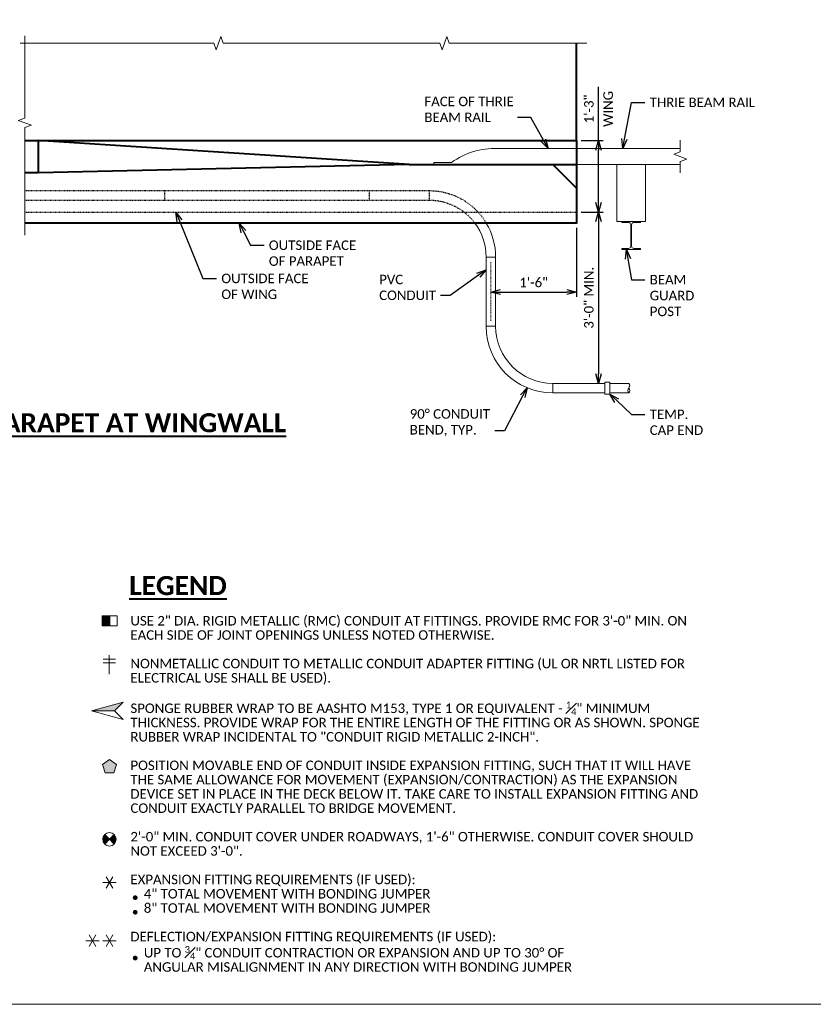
# Model space of a CAD drawing. Extents: x -1659 to 205, y -2368 to -1849.
# Tile 16 of 20: x -389 to -264, y -2368 to -2212. Entities that reach past the tile are written whole.
import ezdxf
from ezdxf import colors
from ezdxf.entities.mleader import LeaderData, LeaderLine
from ezdxf.math import Vec2, Vec3

# ---------------------------------------------------------------- set-up
doc = ezdxf.new("R2010")
doc.units = 0
doc.header["$MEASUREMENT"] = 0
doc.linetypes.add('Wisdot2', pattern=[0.125, 0.0625, -0.0625])
doc.linetypes.add('Wisdot4', pattern=[0.28125, 0.125, -0.0625, 0.03125, -0.0625])
for name, color, linetype, lineweight in [('B_ANNO_BREAK', 7, 'Continuous', 18), ('B_ANNO_DIM', 7, 'Continuous', 18), ('B_ANNO_SYMB', 7, 'Continuous', 18), ('B_ANNO_TEXT', 7, 'Continuous', 18), ('B_ANNO_TEXT_TITLE', 7, 'Continuous', 40), ('B_CNTR', 1, 'Wisdot4', 18), ('B_CONC_PPT', 12, 'Continuous', 40), ('B_CONC_WALL', 1, 'Continuous', 40), ('B_DETAIL', 7, 'Continuous', 18), ('B_DETAIL_HIDDEN', 7, 'Wisdot2', 25), ('B_STEEL', 92, 'Continuous', 18)]:
    doc.layers.add(name, color=color, linetype=linetype, lineweight=lineweight)
doc.layers.add('B_ANNO_NOPLOT', color=47, linetype='Continuous', lineweight=18, plot=False)
doc.styles.add('Annotative', font='calibri.ttf', dxfattribs={"height": 0.0625})
doc.styles.get("Standard").update_dxf_attribs({"font": 'calibri.ttf'})
doc.styles.add('Title', font='calibrib.ttf', dxfattribs={"height": 0.125})
doc.dimstyles.new('Annotative', dxfattribs={"dimscale": 0, "dimtxt": 0.0625, "dimasz": 0.0625, "dimexe": 0.03125, "dimexo": 0.03125, "dimgap": 0.03125, "dimtad": 1, "dimdec": 3, "dimzin": 3, "dimdsep": 46, "dimlunit": 4, "dimtxsty": 'Standard', "dimblk": 'OPEN30', "dimcen": 0.03125, "dimaunit": 1, "dimadec": 0, "dimazin": 3, "dimtfac": 0.75, "dimtdec": 3, "dimtofl": 0, "dimtmove": 0, "dimatfit": 3, "dimldrblk": 'OPEN30', "dimfxl": 1, "dimtfill": 1, "dimfrac": 1, "dimtolj": 1, "dimtzin": 0, "dimarcsym": 0})

# ---------------------------------------------------------------- blocks, each defined once
blk = doc.blocks.new('SYM13')
at = {"layer": 'B_ANNO_SYMB'}
blk.add_hatch(color=256, dxfattribs=at).paths.add_polyline_path([(-3.059658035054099, 0.4702499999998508), (-4.172170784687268, -0.3380378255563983), (-3.747228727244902, -1.64587500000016), (-2.372087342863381, -1.64587500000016), (-1.947145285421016, -0.3380378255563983)])
at = {"layer": 'B_ANNO_SYMB', "flags": 128}
blk.add_lwpolyline([(-3.059658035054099, 0.4702499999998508), (-4.172170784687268, -0.3380378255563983), (-3.747228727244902, -1.64587500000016), (-2.372087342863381, -1.64587500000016), (-1.947145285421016, -0.3380378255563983), (-3.059658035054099, 0.4702499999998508)], dxfattribs=at)
blk = doc.blocks.new('SYM04')
at = {"layer": 'B_ANNO_SYMB'}
h = blk.add_hatch(color=256, dxfattribs=at)
edge = h.paths.add_edge_path()
edge.add_line((-2.24663418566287, -2.080375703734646), (-1.498471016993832, -2.828538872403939))
edge.add_line((-1.498471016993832, -2.828538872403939), (-2.246634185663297, -3.576702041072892))
edge.add_arc((-1.49847101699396, -2.828538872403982), 1.058062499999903, 134.9999999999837, 224.9999999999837, ccw=False)
h = blk.add_hatch(color=256, dxfattribs=at)
edge = h.paths.add_edge_path()
edge.add_line((-0.7503078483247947, -3.576702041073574), (-1.498471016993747, -2.82853887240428))
edge.add_line((-1.498471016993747, -2.82853887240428), (-0.7503078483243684, -2.080375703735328))
edge.add_arc((-1.498471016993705, -2.828538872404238), 1.058062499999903, -45.000000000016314, 44.999999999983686, ccw=False)
at = {"layer": 'B_ANNO_SYMB', "flags": 128}
for points in [[(-2.24663418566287, -2.080375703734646), (-1.498471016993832, -2.828538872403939), (-2.246634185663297, -3.576702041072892), (-2.246634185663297, -3.576702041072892, -0.414213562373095), (-2.24663418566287, -2.080375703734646)], [(-0.7503078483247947, -3.576702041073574), (-1.498471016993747, -2.82853887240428), (-0.7503078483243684, -2.080375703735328), (-0.7503078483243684, -2.080375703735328, -0.414213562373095), (-0.7503078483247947, -3.576702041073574)]]:
    blk.add_lwpolyline(points, format="xyb", dxfattribs=at)
at = {"layer": 'B_ANNO_SYMB'}
blk.add_circle((-1.498471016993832, -2.828538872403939), 1.0580625, dxfattribs=at)
blk = doc.blocks.new('SYM11')
at = {"layer": 'B_ANNO_SYMB'}
blk.add_hatch(color=256, dxfattribs=at).paths.add_polyline_path([(2.870135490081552, -2.08673437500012), (4.06045580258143, -2.08673437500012), (4.06045580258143, -0.4996406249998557), (2.870135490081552, -0.4996406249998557)])
at = {"layer": 'B_ANNO_SYMB', "flags": 128}
for points in [[(5.250776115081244, -0.4996406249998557), (2.870135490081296, -0.4996406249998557), (2.870135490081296, -2.08673437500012), (5.250776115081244, -2.08673437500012), (5.250776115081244, -0.4996406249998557)], [(2.870135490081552, -2.08673437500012), (4.06045580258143, -2.08673437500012), (4.06045580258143, -0.4996406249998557), (2.870135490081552, -0.4996406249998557), (2.870135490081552, -2.08673437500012)]]:
    blk.add_lwpolyline(points, dxfattribs=at)
blk = doc.blocks.new('arrow half solid')
at = {"layer": 'B_ANNO_SYMB'}
h = blk.add_hatch(color=256, dxfattribs=at)
h.dxf.hatch_style = 1
h.paths.add_polyline_path([(1.672456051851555, 1.339773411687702), (-3.338095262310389, -0.002799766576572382), (0.3298828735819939, -0.002799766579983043)])
for p, q in [((-3.338095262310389, -0.002799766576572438), (1.672456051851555, 1.339773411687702)), ((0.329882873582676, -0.002799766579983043), (1.672456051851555, 1.339773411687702)), ((-3.338095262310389, -0.002799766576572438), (0.3298828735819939, -0.002799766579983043)), ((-3.338095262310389, -0.002799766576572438), (1.672456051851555, -1.345372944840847)), ((0.329882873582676, -0.002799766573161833), (1.672456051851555, -1.345372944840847))]:
    blk.add_line(p, q, dxfattribs=at)
at = {"layer": 'B_ANNO_SYMB', "flags": 128}
blk.add_lwpolyline([(1.672456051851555, 1.339773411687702), (-3.338095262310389, -0.002799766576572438), (0.3298828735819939, -0.002799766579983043), (1.672456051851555, 1.339773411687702)], dxfattribs=at)
blk = doc.blocks.new('SYM0813')
at = {"layer": 'B_ANNO_SYMB'}
for p, q in [((-4.117720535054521, -0.9405000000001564), (-2.001595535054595, -0.9405000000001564)), ((-3.588689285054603, -1.856809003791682), (-2.530626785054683, -0.02419099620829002)), ((-2.530626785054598, -1.856809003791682), (-3.588689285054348, -0.02419099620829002))]:
    blk.add_line(p, q, dxfattribs=at)
blk = doc.blocks.new('cross')
at = {"layer": 'B_ANNO_SYMB'}
for p, q in [((-0.9884564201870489, 0.8900265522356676), (0.9881442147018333, 0.8900265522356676)), ((-0.9884564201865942, 0.2966550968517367), (0.9881442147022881, 0.2966550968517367)), ((-0.0001561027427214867, 1.483398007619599), (-0.0001561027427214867, -1.483459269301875))]:
    blk.add_line(p, q, dxfattribs=at)
blk = doc.blocks.new('guardrail post')
at = {"layer": 'B_STEEL'}
for p, q in [((-1.969866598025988, 2.949563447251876), (1.970133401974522, 2.949563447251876)), ((-1.969866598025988, 2.949563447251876), (-1.969866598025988, 2.73456344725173)), ((-1.969866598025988, 2.73456344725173), (-0.5848665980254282, 2.73456344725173)), ((-0.08486659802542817, -2.23543655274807), (-0.08486659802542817, 2.23456344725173)), ((0.0851334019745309, -2.23543655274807), (0.0851334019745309, 2.23456344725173)), ((0.5851334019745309, 2.73456344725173), (1.970133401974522, 2.73456344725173)), ((1.970133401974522, 2.949563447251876), (1.970133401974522, 2.73456344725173)), ((-1.969866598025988, -2.73543655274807), (-0.5848665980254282, -2.73543655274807)), ((-1.969866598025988, -2.950436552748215), (-1.969866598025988, -2.73543655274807)), ((-1.969866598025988, -2.950436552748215), (1.970133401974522, -2.950436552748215)), ((0.5851334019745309, -2.73543655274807), (1.970133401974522, -2.73543655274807)), ((1.970133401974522, -2.950436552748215), (1.970133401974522, -2.73543655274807))]:
    blk.add_line(p, q, dxfattribs=at)
for centre, start, end in [((-0.5848665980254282, 2.23456344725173), 0, 90), ((0.5851334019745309, 2.23456344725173), 90, 180), ((-0.5848665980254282, -2.23543655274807), 270, 0), ((0.5851334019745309, -2.23543655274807), 180, 270)]:
    blk.add_arc(centre, 0.5, start, end, dxfattribs=at)
blk = doc.blocks.new('_Open30')
at = {"color": 0, "linetype": 'ByBlock', "lineweight": -2}
for p, q in [((-1, 0.26794919), (0, 0)), ((0, 0), (-1, -0.26794919)), ((0, 0), (-1, 0))]:
    blk.add_line(p, q, dxfattribs=at)
blk = doc.blocks.new('*D86')
at = {"layer": 'B_ANNO_DIM', "color": 0, "lineweight": -2, "transparency": 16777216}
for p, q in [((-300.7373368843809, -2242.805282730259), (-297.2562047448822, -2242.805282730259)), ((-298.0062047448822, -2244.305282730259), (-298.0062047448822, -2268.315606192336))]:
    blk.add_line(p, q, dxfattribs=at)
at = {"layer": 'Defpoints', "color": 0, "transparency": 16777216}
for p in [(-301.4873368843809, -2242.805282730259), (-298.0062047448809, -2269.815606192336), (-298.0062047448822, -2269.815606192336)]:
    blk.add_point(p, dxfattribs=at)
at = {"layer": 'B_ANNO_DIM', "color": 0, "lineweight": -2, "transparency": 16777216, "xscale": 1.5, "yscale": 1.5, "zscale": 1.5}
for p, rotation in [((-298.0062047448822, -2242.805282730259), 90), ((-298.0062047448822, -2269.815606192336), 270)]:
    blk.add_blockref('_Open30', p, dxfattribs=dict(at, rotation=rotation))
at = {"layer": 'B_ANNO_DIM', "color": 0, "transparency": 16777216, "insert": (-299.5246662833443, -2256.310444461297), "char_height": 1.5, "attachment_point": 5, "rotation": 90, "bg_fill": 3, "box_fill_scale": 1.25, "bg_fill_color": 256, "bg_fill_true_color": 13158600, "bg_fill_transparency": 0}
blk.add_mtext('\\A1;3\'-0" MIN.', dxfattribs=at)
blk = doc.blocks.new('*D108')
at = {"layer": 'B_ANNO_DIM', "color": 0, "lineweight": -2, "transparency": 16777216}
for p, q in [((182.5751001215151, 136.2342784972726), (182.5751001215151, 144.7069708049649)), ((179.8439679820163, 136.2342784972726), (183.3251001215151, 136.2342784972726)), ((182.5751001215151, 126.4443223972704), (182.5751001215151, 134.7342784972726))]:
    blk.add_line(p, q, dxfattribs=at)
at = {"layer": 'Defpoints', "color": 0, "transparency": 16777216}
for p in [(179.0939679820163, 136.2342784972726), (182.5751001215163, 124.9443223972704), (182.5751001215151, 124.9443223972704)]:
    blk.add_point(p, dxfattribs=at)
at = {"layer": 'B_ANNO_DIM', "color": 0, "lineweight": -2, "transparency": 16777216, "xscale": 1.5, "yscale": 1.5, "zscale": 1.5}
for p, rotation in [((182.5751001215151, 136.2342784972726), 90), ((182.5751001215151, 124.9443223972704), 270)]:
    blk.add_blockref('_Open30', p, dxfattribs=dict(at, rotation=rotation))
at = {"layer": 'B_ANNO_DIM', "color": 0, "transparency": 16777216, "char_height": 1.5, "attachment_point": 5, "rotation": 90, "bg_fill": 3, "box_fill_scale": 1.25, "bg_fill_color": 256, "bg_fill_true_color": 13158600, "bg_fill_transparency": 0}
for s, insert in [('\\A1;1\'-3"', (181.0566385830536, 141.2206246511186)), ('\\A1;WING', (184.0924078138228, 141.2206246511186))]:
    blk.add_mtext(s, dxfattribs=dict(at, insert=insert))
blk = doc.blocks.new('*D454')
at = {"layer": 'B_ANNO_DIM', "color": 0, "lineweight": -2, "transparency": 16777216}
for p, q in [((179.0939679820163, 122.4481372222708), (179.0939679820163, 111.5825264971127)), ((167.0939679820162, 112.3325264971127), (177.5939679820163, 112.3325264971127))]:
    blk.add_line(p, q, dxfattribs=at)
at = {"layer": 'Defpoints', "color": 0, "transparency": 16777216}
for p in [(179.0939679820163, 123.1981372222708), (165.5939679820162, 112.3325264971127), (179.0939679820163, 112.3325264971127)]:
    blk.add_point(p, dxfattribs=at)
at = {"layer": 'B_ANNO_DIM', "color": 0, "lineweight": -2, "transparency": 16777216, "xscale": 1.5, "yscale": 1.5, "zscale": 1.5, "rotation": 180}
blk.add_blockref('_Open30', (165.5939679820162, 112.3325264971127), dxfattribs=at)
at = {"layer": 'B_ANNO_DIM', "color": 0, "lineweight": -2, "transparency": 16777216, "xscale": 1.5, "yscale": 1.5, "zscale": 1.5}
blk.add_blockref('_Open30', (179.0939679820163, 112.3325264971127), dxfattribs=at)
at = {"layer": 'B_ANNO_DIM', "color": 0, "transparency": 16777216, "insert": (172.3439679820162, 113.8504111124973), "char_height": 1.5, "attachment_point": 5, "bg_fill": 3, "box_fill_scale": 1.25, "bg_fill_color": 256, "bg_fill_true_color": 13158600, "bg_fill_transparency": 0}
blk.add_mtext('\\A1;1\'-6"', dxfattribs=at)
blk = doc.blocks.new('INS_SS32ELEC_BASE-2')
at = {"layer": 'B_ANNO_BREAK', "flags": 128}
for points in [[(92.08403556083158, 121.3372546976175), (92.08403556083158, 138.2878189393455), (93.11498393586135, 138.6630534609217), (91.05308718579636, 139.4135225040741), (92.08403556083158, 139.7887570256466), (92.08403556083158, 152.776573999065)], [(91.36346366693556, 151.5928184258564), (121.8868836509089, 151.5928184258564), (122.2621181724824, 150.561870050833), (123.0125872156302, 152.6237668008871), (123.3878217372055, 151.5928184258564), (157.5263533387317, 151.5928184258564), (157.9015878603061, 150.561870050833), (158.6520569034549, 152.6237668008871), (159.0272914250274, 151.5928184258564), (180.7284854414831, 151.5928184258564)], [(195.4676548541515, 131.1538281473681), (195.4676548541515, 132.9452547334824), (196.4986032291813, 133.3204892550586), (194.4367064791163, 134.0709582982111), (195.4676548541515, 134.4461928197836), (195.4676548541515, 136.3018620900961)]]:
    blk.add_lwpolyline(points, dxfattribs=at)
at = {"layer": 'B_ANNO_DIM', "const_width": 0.375, "flags": 128}
for points in [[(109.2996264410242, 16.81657066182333, 1), (109.6746264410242, 16.81657066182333, 1)], [(109.2996264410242, 14.52482662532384, 1), (109.6746264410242, 14.52482662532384, 1)], [(109.2996264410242, 7.295927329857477, 1), (109.6746264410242, 7.295927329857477, 1)]]:
    blk.add_lwpolyline(points, format="xyb", close=True, dxfattribs=at)
at = {"layer": 'B_ANNO_NOPLOT', "flags": 128}
blk.add_lwpolyline([(0, 0), (-1.005828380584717e-07, 252.0000000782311), (323.9276625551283, 252.0000001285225), (323.9276625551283, 238.8551612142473), (377.9999998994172, 238.8551612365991), (377.9999999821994, 40.49960530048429), (316.5707527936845, 40.49960528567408), (316.5707528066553, 1.229345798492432e-07)], close=True, dxfattribs=at)
at = {"layer": 'B_CONC_PPT'}
for p, q in [((152.6804079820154, 132.4793872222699), (94.18040798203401, 136.2342784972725)), ((94.18040798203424, 136.2342784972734), (94.18040798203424, 131.1668872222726)), ((152.6804079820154, 132.4793872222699), (94.18040798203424, 131.1668872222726)), ((152.6804079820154, 132.4793872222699), (179.0939679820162, 132.4793872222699)), ((175.3439679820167, 132.4793872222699), (179.0939679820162, 128.7293872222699)), ((94.18040798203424, 131.1668872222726), (92.08403556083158, 131.1668872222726))]:
    blk.add_line(p, q, dxfattribs=at)
at = {"layer": 'B_CONC_PPT', "flags": 128}
blk.add_lwpolyline([(92.08403556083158, 136.2342784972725), (179.0939679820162, 136.2342784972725), (179.0939679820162, 123.1981372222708), (92.08403556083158, 123.1981372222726)], dxfattribs=at)
at = {"layer": 'B_CONC_WALL'}
blk.add_line((179.0939679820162, 136.2342784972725), (179.0939679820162, 151.5928184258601), dxfattribs=at)
at = {"layer": 'B_DETAIL'}
for p, q in [((179.0939679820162, 132.4793872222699), (195.4676548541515, 132.4793872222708)), ((187.3426939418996, 97.93399893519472), (184.3439634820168, 97.93399893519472)), ((187.3451224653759, 96.43400793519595), (184.3439634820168, 96.43400793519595))]:
    blk.add_line(p, q, dxfattribs=at)
at = {"layer": 'B_DETAIL', "flags": 128}
blk.add_lwpolyline([(156.5939679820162, 132.4793872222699), (156.5939679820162, 132.7944277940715), (159.4066936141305, 132.7944277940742, -0.1637708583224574), (166.6218621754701, 134.991213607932), (195.4676548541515, 134.9901264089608)], format="xyb", dxfattribs=at)
blk.add_lwpolyline([(185.4689679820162, 132.4793872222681), (185.4689679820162, 123.4793872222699), (189.9689679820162, 123.4793872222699), (189.9689679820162, 132.4793872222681), (185.4689679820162, 132.4793872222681)], dxfattribs=at)
at = {"layer": 'B_DETAIL'}
blk.add_open_spline([(187.3426939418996, 97.93399893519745), (187.3946741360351, 97.80875471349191), (187.5010125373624, 97.68318982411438), (187.4907136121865, 97.55794896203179), (187.4805094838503, 97.43386088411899), (187.3929198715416, 97.30918099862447), (187.3426939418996, 97.18589952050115), (187.2916252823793, 97.06054952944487), (187.1924738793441, 96.9351995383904), (187.1866732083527, 96.80984954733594), (187.1808725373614, 96.68449955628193), (187.2918635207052, 96.43333453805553), (187.3426939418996, 96.43379957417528), (187.3931499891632, 96.43426118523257), (187.4860888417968, 96.68449955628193), (187.4907136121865, 96.80984954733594), (187.4953383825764, 96.9351995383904), (187.39468502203, 97.06054952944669), (187.3426939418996, 97.18589952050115)], degree=3, knots=[0, 0, 0, 0, 0.1665102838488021, 0.1665102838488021, 0.1665102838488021, 0.3314879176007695, 0.3314879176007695, 0.3314879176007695, 0.4992336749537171, 0.4992336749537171, 0.4992336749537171, 0.6669794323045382, 0.6669794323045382, 0.6669794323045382, 0.8334897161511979, 0.8334897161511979, 0.8334897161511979, 1, 1, 1, 1], dxfattribs=at)
at = {"layer": 'B_DETAIL_HIDDEN'}
blk.add_line((92.08403556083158, 124.9443223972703), (179.0939679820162, 124.9443223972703), dxfattribs=at)
for name, p in [('SYM11', (101.4067019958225, 61.76435138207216)), ('cross', (105.4079092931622, 53.55872911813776)), ('arrow half solid', (105.913368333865, 46.28979979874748)), ('SYM13', (108.4831043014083, 38.15832687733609)), ('SYM04', (106.9219172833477, 28.8547737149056)), ('SYM0813', (108.4831043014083, 20.15208700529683)), ('SYM0813', (105.8044811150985, 10.96680352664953)), ('SYM0813', (108.4831043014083, 10.96680352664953))]:
    blk.add_blockref(name, p)
at = {"layer": 'B_DETAIL', "xscale": 0.75, "yscale": 0.75, "zscale": 0.75}
blk.add_blockref('guardrail post', (187.7188679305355, 121.2672146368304), dxfattribs=at)
at = {"layer": 'B_ANNO_TEXT', "insert": (108.7363578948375, 61.2463696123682), "char_height": 1.5, "width": 90.88843584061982, "attachment_point": 1, "line_spacing_factor": 0.9, "style": 'Annotative'}
blk.add_mtext('\\A1;USE 2" DIA. RIGID METALLIC (RMC) CONDUIT AT FITTINGS. PROVIDE RMC FOR 3\'-0" MIN. ON EACH SIDE OF JOINT OPENINGS UNLESS NOTED OTHERWISE.\\P\\PNONMETALLIC CONDUIT TO METALLIC CONDUIT ADAPTER FITTING (UL OR NRTL LISTED FOR ELECTRICAL USE SHALL BE USED).\\P\\PSPONGE RUBBER WRAP TO BE AASHTO M153, TYPE 1 OR EQUIVALENT - {\\H0.7x;\\S1#4;}" MINIMUM THICKNESS. PROVIDE WRAP FOR THE ENTIRE LENGTH OF THE FITTING OR AS SHOWN. SPONGE RUBBER WRAP INCIDENTAL TO "CONDUIT RIGID METALLIC 2-INCH".\\P\\PPOSITION MOVABLE END OF CONDUIT INSIDE EXPANSION FITTING, SUCH THAT IT WILL HAVE THE SAME ALLOWANCE FOR MOVEMENT (EXPANSION/CONTRACTION) AS THE EXPANSION DEVICE SET IN PLACE IN THE DECK BELOW IT. TAKE CARE TO INSTALL EXPANSION FITTING AND CONDUIT EXACTLY PARALLEL TO BRIDGE MOVEMENT.\\P\\P2\'-0" MIN. CONDUIT COVER UNDER ROADWAYS, 1\'-6" OTHERWISE. CONDUIT COVER SHOULD NOT EXCEED 3\'-0".\\P\\PEXPANSION FITTING REQUIREMENTS (IF USED):\\P    4" TOTAL MOVEMENT WITH BONDING JUMPER\\P    8" TOTAL MOVEMENT WITH BONDING JUMPER\\P\\PDEFLECTION/EXPANSION FITTING REQUIREMENTS (IF USED):\\P    UP TO {\\H0.7x;\\S3#4;}" CONDUIT CONTRACTION OR EXPANSION AND UP TO 30° OF\\P    ANGULAR MISALIGNMENT IN ANY DIRECTION WITH BONDING JUMPER', dxfattribs=at)
at = {"layer": 'B_ANNO_TEXT_TITLE', "char_height": 3, "attachment_point": 1, "style": 'Title'}
for s, insert, width in [('\\A1;\\pxqc;{\\LPLAN OF PARAPET AT WINGWALL}', (51.09997706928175, 93.23080738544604), 99.6337617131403), ('{\\LLEGEND}', (108.5521360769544, 67.54141774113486), 20.80906174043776)]:
    blk.add_mtext(s, dxfattribs=dict(at, insert=insert, width=width))
at = {"layer": 'B_ANNO_DIM'}
ml = blk.add_multileader_mtext('Standard', dxfattribs=at)
ml.set_content('FACE OF THRIE\\PBEAM RAIL', color=256)
ml.set_leader_properties()
ml.set_arrow_properties(name='OPEN30')
ml.build(insert=Vec2(0, 0))
ml.multileader.update_dxf_attribs({"text_right_attachment_type": 3, "dogleg_length": 0.0625, "arrow_head_size": 1.5, "scale": 24})
ctx = ml.context
ctx.base_point, ctx.scale, ctx.char_height, ctx.arrow_head_size, ctx.landing_gap_size, ctx.plane_origin = Vec3(154.3573056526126, 142.4023938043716), 24, 1.5, 1.5, 0.75, Vec3(175.9918370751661, 134.9908604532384)
ctx.right_attachment = 3
notes = []
notes.append((ctx, [(0, (1, 1, 0), (171.2761518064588, 139.8873938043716), (-1, 0), 1.5, [(0, [(174.611589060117, 134.9908604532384), (171.8730662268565, 139.8873938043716), (171.5964650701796, 139.8873938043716)], 0, [])])]))
ctx.mtext.insert, ctx.mtext.flow_direction = Vec3(155.1073056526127, 143.1558553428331), 5
ml = blk.add_multileader_mtext('Standard', dxfattribs=at)
ml.set_content('THRIE BEAM RAIL', color=256)
ml.set_leader_properties()
ml.set_arrow_properties(name='OPEN30')
ml.build(insert=Vec2(0, 0))
ml.multileader.update_dxf_attribs({"text_right_attachment_type": 3, "dogleg_length": 0.0625, "arrow_head_size": 1.5, "scale": 24})
ctx = ml.context
ctx.base_point, ctx.scale, ctx.char_height, ctx.arrow_head_size, ctx.landing_gap_size, ctx.plane_origin = Vec3(189.9030552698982, 142.2524693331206), 24, 1.5, 1.5, 0.75, Vec3(184.3439634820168, 145.4505028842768)
ctx.right_attachment = 3
notes.append((ctx, [(0, (1, 1, 0), (188.4030552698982, 142.2524693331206), (1, 0), 1.5, [(0, [(186.3884881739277, 134.9905149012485), (187.7490143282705, 142.2524693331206), (187.9652455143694, 142.2524693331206)], 0, [])])]))
ctx.mtext.insert, ctx.mtext.flow_direction = Vec3(190.6530552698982, 143.0059308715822), 5
ml = blk.add_multileader_mtext('Standard', dxfattribs=at)
ml.set_content('OUTSIDE FACE\\POF WING', color=256)
ml.set_leader_properties()
ml.set_arrow_properties(name='OPEN30')
ml.build(insert=Vec2(0, 0))
ml.multileader.update_dxf_attribs({"text_right_attachment_type": 3, "dogleg_length": 0.0625, "arrow_head_size": 1.5, "scale": 24})
ctx = ml.context
ctx.base_point, ctx.scale, ctx.char_height, ctx.arrow_head_size, ctx.landing_gap_size, ctx.plane_origin = Vec3(122.3201793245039, 114.4787171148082), 24, 1.5, 1.5, 0.75, Vec3(116.7610875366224, 117.6767506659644)
ctx.right_attachment = 3
notes.append((ctx, [(0, (1, 1, 0), (120.8201793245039, 114.4787171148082), (1, 0), 1.5, [(0, [(115.8959391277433, 124.9443223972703), (120.1661383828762, 114.4787171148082), (120.382369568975, 114.4787171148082)], 0, [])])]))
ctx.mtext.insert, ctx.mtext.flow_direction = Vec3(123.0701793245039, 115.2396786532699), 5
ml = blk.add_multileader_mtext('Standard', dxfattribs=at)
ml.set_content('OUTSIDE FACE\\POF PARAPET', color=256)
ml.set_leader_properties()
ml.set_arrow_properties(name='OPEN30')
ml.build(insert=Vec2(0, 0))
ml.multileader.update_dxf_attribs({"text_right_attachment_type": 3, "dogleg_length": 0.0625, "arrow_head_size": 1.5, "scale": 24})
ctx = ml.context
ctx.base_point, ctx.scale, ctx.char_height, ctx.arrow_head_size, ctx.landing_gap_size, ctx.plane_origin = Vec3(129.8212082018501, 119.7151170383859), 24, 1.5, 1.5, 0.75, Vec3(124.2621164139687, 122.9131505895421)
ctx.right_attachment = 3
notes.append((ctx, [(0, (1, 1, 0), (128.3212082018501, 119.7151170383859), (1, 0), 1.5, [(0, [(125.8783635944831, 123.1981372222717), (127.6671672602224, 119.7151170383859), (127.8833984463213, 119.7151170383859)], 0, [])])]))
ctx.mtext.insert, ctx.mtext.flow_direction = Vec3(130.5712082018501, 120.4760785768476), 5
ml = blk.add_multileader_mtext('Standard', dxfattribs=at)
ml.set_content('BEAM\\PGUARD\\PPOST', color=256)
ml.set_leader_properties()
ml.set_arrow_properties(name='OPEN30')
ml.build(insert=Vec2(0, 0))
ml.multileader.update_dxf_attribs({"text_right_attachment_type": 3, "dogleg_length": 0.0625, "arrow_head_size": 1.5, "scale": 24})
ctx = ml.context
ctx.base_point, ctx.scale, ctx.char_height, ctx.arrow_head_size, ctx.landing_gap_size, ctx.plane_origin = Vec3(189.9030552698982, 114.2790236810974), 24, 1.5, 1.5, 0.75, Vec3(184.3439634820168, 117.4770572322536)
ctx.right_attachment = 3
notes.append((ctx, [(0, (1, 1, 0), (188.4030552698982, 114.2790236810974), (1, 0), 1.5, [(0, [(186.9735438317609, 119.0543872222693), (187.7490143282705, 114.2790236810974), (187.9652455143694, 114.2790236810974)], 0, [])])]))
ctx.mtext.insert, ctx.mtext.flow_direction = Vec3(190.6530552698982, 115.0399852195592), 5
ml = blk.add_multileader_mtext('Standard', dxfattribs=at)
ml.set_content('TEMP.\\PCAP END', color=256)
ml.set_leader_properties()
ml.set_arrow_properties(name='OPEN30')
ml.build(insert=Vec2(0, 0))
ml.multileader.update_dxf_attribs({"text_right_attachment_type": 3, "dogleg_length": 0.0625, "arrow_head_size": 1.5, "scale": 24})
ctx = ml.context
ctx.base_point, ctx.scale, ctx.char_height, ctx.arrow_head_size, ctx.landing_gap_size, ctx.plane_origin = Vec3(189.9030552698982, 93.04905141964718), 24, 1.5, 1.5, 0.75, Vec3(184.3439634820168, 96.24708497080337)
ctx.right_attachment = 3
notes.append((ctx, [(0, (1, 1, 0), (188.4030552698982, 93.04905141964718), (1, 0), 1.5, [(0, [(184.3439634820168, 96.24708497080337), (187.7490143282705, 93.04905141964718), (187.9652455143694, 93.04905141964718)], 0, [])])]))
ctx.mtext.insert, ctx.mtext.flow_direction = Vec3(190.6530552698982, 93.80828218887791), 5
for ctx, leaders in notes:
    for number, flags, end, landing, length, lines in leaders:
        leader = LeaderData()
        leader.index, (leader.has_last_leader_line, leader.has_dogleg_vector, leader.attachment_direction) = number, flags
        leader.last_leader_point, leader.dogleg_vector, leader.dogleg_length = Vec3(end), Vec3(landing), length
        for number, points, colour, breaks in lines:
            line = LeaderLine()
            line.index, line.vertices, line.color, line.breaks = number, Vec3.list(points), colors.encode_raw_color(colour), breaks
            leader.lines.append(line)
        ctx.leaders.append(leader)
dim = blk.add_linear_dim(base=(182.5751001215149, 97.9339989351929), p1=(179.0939679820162, 124.9443223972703), p2=(182.5751001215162, 97.93399893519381), angle=90, text='<> MIN.', dimstyle='Annotative', override={"dimlfac": 1.333}, dxfattribs=at)
dim.commit()
dim.dimension.update_dxf_attribs({"geometry": '*D86', "text_midpoint": (181.0566385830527, 111.4391606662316), "insert": (480.581304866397, 2367.749605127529)})
dim = blk.add_linear_dim(base=(182.5751001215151, 124.9443223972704), p1=(179.0939679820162, 136.2342784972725), p2=(182.5751001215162, 124.9443223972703), angle=90, text='<>\\XWING', dimstyle='Annotative', override={"dimlfac": 1.333}, dxfattribs=at)
dim.commit()
dim.dimension.update_dxf_attribs({"geometry": '*D108', "text_midpoint": (182.5751001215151, 141.2206246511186), "dimtype": 128})
blk = doc.blocks.new('*U453')
at = {"layer": 'B_ANNO_NOPLOT', "flags": 128}
blk.add_lwpolyline([(1.806012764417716e-14, 0), (-1.00582819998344e-07, 252.0000000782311), (323.9276625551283, 252.0000001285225), (323.9276625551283, 238.8551612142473), (377.9999998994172, 238.8551612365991), (377.9999999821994, 40.49960530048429), (316.5707527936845, 40.49960528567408), (316.5707528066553, 1.229345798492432e-07)], close=True, dxfattribs=at)
at = {"layer": 'B_CNTR'}
blk.add_line((165.5939679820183, 117.0571238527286), (165.5939679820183, 107.7479538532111), dxfattribs=at)
at = {"layer": 'B_DETAIL'}
for p, q in [((164.84396798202, 117.8423502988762), (166.3439679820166, 117.8423502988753)), ((166.3439679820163, 106.9344526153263), (164.8439679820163, 106.9344526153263)), ((175.3439679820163, 96.43445261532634), (175.3439679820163, 97.93445261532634)), ((187.3426939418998, 97.93445261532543), (184.3439634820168, 97.93445261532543)), ((187.3451224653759, 96.43446161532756), (184.3439634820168, 96.43446161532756))]:
    blk.add_line(p, q, dxfattribs=at)
at = {"layer": 'B_DETAIL', "flags": 128}
for points in [[(183.5939679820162, 96.43445261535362), (175.3439679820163, 96.43445261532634, -0.414213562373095), (164.8439679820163, 106.9344526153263), (164.84396798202, 117.8423502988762, 0.1607060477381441), (163.0769166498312, 123.1981372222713)], [(164.8753325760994, 123.1981372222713, -0.1346225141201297), (166.3439679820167, 117.8423502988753), (166.3439679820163, 106.9344526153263, 0.414213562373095), (175.3439679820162, 97.93445261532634), (183.5939679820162, 97.93445261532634)]]:
    blk.add_lwpolyline(points, format="xyb", dxfattribs=at)
blk.add_lwpolyline([(184.3439634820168, 96.24695824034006), (183.5939679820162, 96.24695824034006), (183.5939679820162, 98.12194699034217), (184.3439634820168, 98.12194699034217), (184.3439634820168, 96.24695824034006)], dxfattribs=at)
at = {"layer": 'B_DETAIL'}
blk.add_open_spline([(187.3426939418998, 97.93445261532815), (187.3946741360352, 97.80920839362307), (187.5010125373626, 97.68364350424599), (187.4907136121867, 97.55840264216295), (187.4805094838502, 97.4343145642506), (187.3929198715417, 97.30963467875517), (187.3426939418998, 97.18635320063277), (187.2916252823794, 97.06100320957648), (187.192473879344, 96.93565321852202), (187.1866732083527, 96.81030322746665), (187.1808725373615, 96.6849532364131), (187.2918635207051, 96.43378821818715), (187.3426939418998, 96.4342532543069), (187.3931499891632, 96.43471486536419), (187.4860888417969, 96.6849532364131), (187.4907136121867, 96.81030322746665), (187.4953383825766, 96.93565321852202), (187.3946850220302, 97.0610032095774), (187.3426939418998, 97.18635320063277)], degree=3, knots=[0, 0, 0, 0, 0.1665102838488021, 0.1665102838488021, 0.1665102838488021, 0.3314879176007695, 0.3314879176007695, 0.3314879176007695, 0.4992336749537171, 0.4992336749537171, 0.4992336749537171, 0.6669794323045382, 0.6669794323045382, 0.6669794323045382, 0.8334897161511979, 0.8334897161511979, 0.8334897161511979, 1, 1, 1, 1], dxfattribs=at)
at = {"layer": 'B_DETAIL_HIDDEN', "ltscale": 0.25}
for p, q in [((114.0876342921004, 128.341243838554), (114.0876342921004, 126.8423502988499)), ((146.4288639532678, 126.8430472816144), (146.4288639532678, 128.3422218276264)), ((155.84396798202, 128.3423502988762), (155.84396798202, 126.8423502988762))]:
    blk.add_line(p, q, dxfattribs=at)
at = {"layer": 'B_DETAIL_HIDDEN', "ltscale": 0.75, "flags": 128}
for points in [[(92.08403556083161, 128.3406338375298), (155.84396798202, 128.3424828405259, -0.2648277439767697), (164.875411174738, 123.1981372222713)], [(92.08403556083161, 126.8423502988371), (155.84396798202, 126.8424828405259, -0.2376904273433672), (163.0770147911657, 123.1981372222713)]]:
    blk.add_lwpolyline(points, format="xyb", dxfattribs=at)
at = {"layer": 'B_ANNO_DIM'}
ml = blk.add_multileader_mtext('Standard', dxfattribs=at)
ml.set_content('PVC\\PCONDUIT', color=256)
ml.set_leader_properties()
ml.set_arrow_properties(name='OPEN30')
ml.build(insert=Vec2(0, 0))
ml.multileader.update_dxf_attribs({"text_right_attachment_type": 3, "dogleg_length": 0.0625, "arrow_head_size": 1.5, "scale": 24})
ctx = ml.context
ctx.base_point, ctx.scale, ctx.char_height, ctx.arrow_head_size, ctx.landing_gap_size, ctx.plane_origin = Vec3(147.2274585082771, 114.3148625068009), 24, 1.5, 1.5, 0.75, Vec3(134.5543598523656, 111.1706599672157)
ctx.right_attachment = 3
notes = []
notes.append((ctx, [(1, (1, 1, 0), (159.1651508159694, 111.7883240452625), (-1, 0), 1.5, [(1, [(164.8439679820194, 115.8692947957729)], 0, [])])]))
ctx.mtext.insert, ctx.mtext.flow_direction = Vec3(147.9774585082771, 115.0758240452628), 5
ml = blk.add_multileader_mtext('Standard', dxfattribs=at)
ml.set_content('90%%D CONDUIT\\PBEND, TYP.', color=256)
ml.set_leader_properties()
ml.set_arrow_properties(name='OPEN30')
ml.build(insert=Vec2(0, 0))
ml.multileader.update_dxf_attribs({"text_right_attachment_type": 3, "dogleg_length": 0.0625, "arrow_head_size": 1.5, "scale": 24})
ctx = ml.context
ctx.base_point, ctx.scale, ctx.char_height, ctx.arrow_head_size, ctx.landing_gap_size, ctx.plane_origin = Vec3(152.0461660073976, 92.95111169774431), 24, 1.5, 1.5, 0.75, Vec3(143.1207596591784, 89.81844761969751)
ctx.right_attachment = 3
notes.append((ctx, [(1, (1, 1, 0), (167.7315506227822, 90.43611169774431), (-1, 0), 1.5, [(1, [(171.3004759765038, 97.24424248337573)], 0, [])])]))
ctx.mtext.insert, ctx.mtext.flow_direction = Vec3(152.7961660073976, 93.86841939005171), 5
for ctx, leaders in notes:
    for number, flags, end, landing, length, lines in leaders:
        leader = LeaderData()
        leader.index, (leader.has_last_leader_line, leader.has_dogleg_vector, leader.attachment_direction) = number, flags
        leader.last_leader_point, leader.dogleg_vector, leader.dogleg_length = Vec3(end), Vec3(landing), length
        for number, points, colour, breaks in lines:
            line = LeaderLine()
            line.index, line.vertices, line.color, line.breaks = number, Vec3.list(points), colors.encode_raw_color(colour), breaks
            leader.lines.append(line)
        ctx.leaders.append(leader)
dim = blk.add_linear_dim(base=(179.0939679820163, 112.3325264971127), p1=(165.5939679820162, 112.3325264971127), p2=(179.0939679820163, 123.1981372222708), dimstyle='Annotative', override={"dimlfac": 1.333}, dxfattribs=at)
dim.commit()
dim.dimension.update_dxf_attribs({"geometry": '*D454', "text_midpoint": (172.3439679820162, 113.8504111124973)})

msp = doc.modelspace()

# ---------------------------------------------------------------- block references
msp.add_blockref('INS_SS32ELEC_BASE-2', (-480.581304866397, -2367.749605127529))

# ---------------------------------------------------------------- next in the draw order: block references
msp.add_blockref('*U453', (-480.581304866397, -2367.749605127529))

doc.saveas('drawing.dxf')
